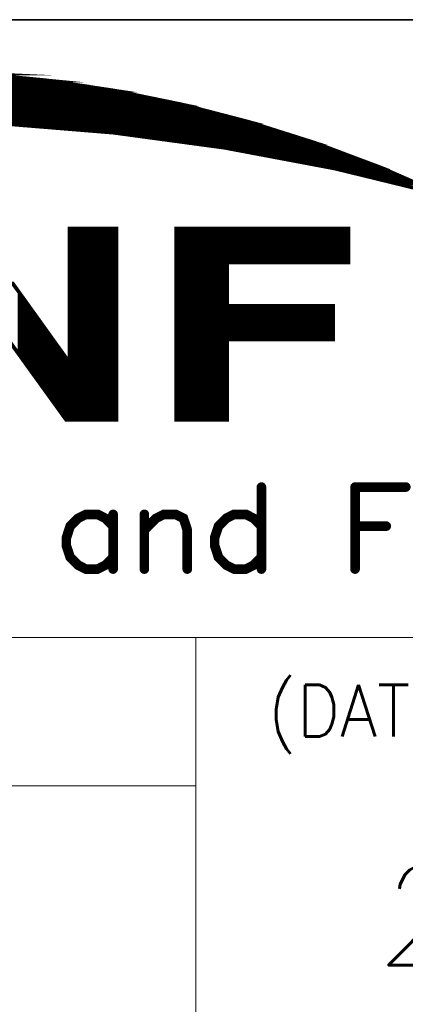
# Model space of a CAD drawing. Header units: millimetres. Extents: x 4065 to 8083, y -652 to 5416.
# Tile 205 of 256: x 5054.98 to 5063.53, y 4151.05 to 4172.84. Entities that reach past the tile are written whole.
import ezdxf
from ezdxf.enums import TextEntityAlignment as Align

# ---------------------------------------------------------------- set-up
doc = ezdxf.new("R2010")
doc.units = ezdxf.units.MM
doc.header["$LTSCALE"] = 0.8
doc.layers.get('0').update_dxf_attribs({"linetype": 'CONTINUOUS', "lineweight": 0})
doc.layers.add('2', color=3, linetype='CONTINUOUS', lineweight=0)
doc.styles.get("Standard").update_dxf_attribs({"font": 'romans.shx', "width": 0.8, "oblique": 5, "bigfont": 'whgtxt.shx'})

# ---------------------------------------------------------------- blocks, each defined once
blk = doc.blocks.new('SMOOTH_0$0254')
at = {"const_width": 0.0127}
blk.add_lwpolyline([(-0.00635, 0, 1), (0.00635, 0, 1)], format="xyb", close=True, dxfattribs=at)
blk = doc.blocks.new('SMOOTH_0$064516')
at = {"const_width": 0.0323}
blk.add_lwpolyline([(-0.0161, 0, 1), (0.0161, 0, 1)], format="xyb", close=True, dxfattribs=at)
blk = doc.blocks.new('logo')
at = {"color": 7}
for points, const_width in [([(-3437.009, 5348.907), (-3430.835, 5348.306), (-3424.695, 5347.387), (-3418.607, 5346.142), (-3412.596, 5344.579), (-3406.679, 5342.707), (-3400.866, 5340.526), (-3395.172, 5338.044), (-3404.927, 5340.423), (-3414.785, 5342.278), (-3424.738, 5343.626), (-3434.742, 5344.442)], 0.338), ([(-3426.843, 5347.574), (-3463.862, 5347.574)], 0.338), ([(-3463.778, 5347.743), (-3427.181, 5347.743)], 0.338), ([(-3470.624, 5346.391), (-3420.251, 5346.391)], 0.338), ([(-3421.603, 5346.729), (-3469.272, 5346.729)], 0.338), ([(-3474.343, 5345.546), (-3416.87, 5345.546)], 0.338), ([(-3418.222, 5345.884), (-3472.483, 5345.884)], 0.338), ([(-3416.194, 5345.376), (-3417.124, 5345.376)], 0.338), ([(-3476.202, 5344.954), (-3414.588, 5344.954)], 0.338), ([(-3475.526, 5345.207), (-3415.518, 5345.207)], 0.338), ([(-3430.731, 5344.362), (-3412.137, 5344.362)], 0.338), ([(-3411.63, 5344.193), (-3429.463, 5344.193)], 0.338), ([(-3411.123, 5344.024), (-3427.519, 5344.024)], 0.338), ([(-3410.616, 5343.855), (-3425.406, 5343.855)], 0.338), ([(-3409.263, 5343.348), (-3422.279, 5343.348)], 0.338), ([(-3408.587, 5343.179), (-3420.082, 5343.179)], 0.338), ([(-3407.911, 5343.01), (-3418.898, 5343.01)], 0.338), ([(-3406.39, 5342.503), (-3415.264, 5342.503)], 0.338), ([(-3405.037, 5341.996), (-3412.982, 5341.996)], 0.338), ([(-3411.63, 5341.827), (-3410.954, 5341.827)], 0.338), ([(-3404.53, 5341.827), (-3410.109, 5341.827)], 0.338), ([(-3404.192, 5341.658), (-3411.292, 5341.658)], 0.338), ([(-3403.685, 5341.489), (-3409.855, 5341.489)], 0.338), ([(-3402.84, 5341.151), (-3408.756, 5341.151)], 0.338), ([(-3402.333, 5340.982), (-3406.981, 5340.982)], 0.338), ([(-3403.178, 5341.32), (-3403.77, 5341.32)], 0.338), ([(-3401.995, 5340.813), (-3406.136, 5340.813)], 0.338), ([(-3403.516, 5340.305), (-3400.642, 5340.305)], 0.338), ([(-3400.304, 5340.136), (-3403.009, 5340.136)], 0.338), ([(-3402.417, 5340.644), (-3401.403, 5340.643)], 0.338), ([(-3399.797, 5339.967), (-3402.417, 5339.967)], 0.338), ([(-3399.29, 5339.798), (-3401.826, 5339.798)], 0.338), ([(-3399.121, 5339.629), (-3401.15, 5339.629)], 0.338), ([(-3398.783, 5339.46), (-3400.389, 5339.46)], 0.338), ([(-3398.276, 5339.291), (-3399.544, 5339.291)], 0.338), ([(-3398.952, 5339.122), (-3397.769, 5339.122)], 0.338), ([(-3428.449, 5334.981), (-3428.449, 5318.077)], 0.338), ([(-3428.195, 5334.981), (-3428.195, 5318.077)], 0.338), ([(-3427.942, 5334.981), (-3427.942, 5318.077)], 0.338), ([(-3427.688, 5334.981), (-3427.688, 5318.077)], 0.338), ([(-3427.435, 5334.981), (-3427.435, 5318.077)], 0.338), ([(-3427.181, 5334.981), (-3427.181, 5318.077)], 0.338), ([(-3426.928, 5334.981), (-3426.928, 5318.077)], 0.338), ([(-3426.674, 5334.981), (-3426.674, 5318.077)], 0.338), ([(-3426.421, 5334.981), (-3426.421, 5318.077)], 0.338), ([(-3426.167, 5334.981), (-3426.167, 5318.077)], 0.338), ([(-3425.913, 5334.981), (-3425.913, 5318.077)], 0.338), ([(-3425.66, 5334.981), (-3425.66, 5318.077)], 0.338), ([(-3425.406, 5334.981), (-3425.406, 5318.077)], 0.338), ([(-3425.153, 5334.981), (-3425.153, 5318.077)], 0.338), ([(-3424.899, 5334.981), (-3424.899, 5318.077)], 0.338), ([(-3424.646, 5334.981), (-3424.646, 5318.077)], 0.338), ([(-3419.067, 5334.896), (-3403.77, 5334.896)], 0.338), ([(-3419.067, 5334.643), (-3403.77, 5334.643)], 0.338), ([(-3419.067, 5334.389), (-3403.77, 5334.389)], 0.338), ([(-3419.067, 5334.136), (-3403.77, 5334.136)], 0.338), ([(-3419.067, 5333.882), (-3403.77, 5333.882)], 0.338), ([(-3419.067, 5333.628), (-3403.77, 5333.628)], 0.338), ([(-3419.067, 5333.375), (-3403.77, 5333.375)], 0.338), ([(-3419.067, 5333.121), (-3403.77, 5333.121)], 0.338), ([(-3419.067, 5332.868), (-3403.77, 5332.868)], 0.338), ([(-3419.067, 5332.614), (-3403.77, 5332.614)], 0.338), ([(-3419.067, 5332.361), (-3403.77, 5332.361)], 0.338), ([(-3419.067, 5332.107), (-3403.77, 5332.107)], 0.338), ([(-3419.067, 5331.769), (-3414.588, 5331.769)], 0.338), ([(-3419.067, 5331.515), (-3414.588, 5331.515)], 0.338), ([(-3419.067, 5331.262), (-3414.588, 5331.262)], 0.338), ([(-3419.067, 5331.008), (-3414.588, 5331.008)], 0.338), ([(-3419.067, 5330.755), (-3414.588, 5330.755)], 0.338), ([(-3419.067, 5330.501), (-3414.588, 5330.501)], 0.338), ([(-3419.067, 5330.248), (-3414.588, 5330.248)], 0.338), ([(-3419.067, 5329.994), (-3414.588, 5329.994)], 0.338), ([(-3419.067, 5329.741), (-3414.588, 5329.741)], 0.338), ([(-3419.067, 5329.487), (-3414.588, 5329.487)], 0.338), ([(-3433.098, 5329.149), (-3433.098, 5323.909)], 0.338), ([(-3432.844, 5328.811), (-3432.844, 5323.571)], 0.338), ([(-3419.067, 5329.233), (-3414.588, 5329.233)], 0.338), ([(-3419.067, 5328.98), (-3414.588, 5328.98)], 0.338), ([(-3419.067, 5328.726), (-3414.588, 5328.726)], 0.338), ([(-3432.59, 5328.473), (-3432.59, 5323.233)], 0.338), ([(-3432.337, 5328.135), (-3432.337, 5322.895)], 0.338), ([(-3419.067, 5328.473), (-3414.588, 5328.473)], 0.338), ([(-3419.067, 5328.219), (-3414.588, 5328.219)], 0.338), ([(-3419.067, 5327.797), (-3405.206, 5327.797)], 0.338), ([(-3418.983, 5328.05), (-3405.122, 5328.05)], 0.338), ([(-3432.083, 5327.712), (-3432.083, 5322.472)], 0.338), ([(-3431.83, 5327.374), (-3431.83, 5322.218)], 0.338), ([(-3431.576, 5326.951), (-3431.576, 5321.796)], 0.338), ([(-3419.067, 5327.543), (-3405.206, 5327.543)], 0.338), ([(-3419.067, 5327.29), (-3405.206, 5327.29)], 0.338), ([(-3419.067, 5327.036), (-3405.206, 5327.036)], 0.338), ([(-3431.323, 5326.613), (-3431.323, 5321.458)], 0.338), ([(-3431.069, 5326.275), (-3431.069, 5321.12)], 0.338), ([(-3430.816, 5326.022), (-3430.816, 5320.782)], 0.338), ([(-3419.067, 5326.782), (-3405.206, 5326.782)], 0.338), ([(-3419.067, 5326.529), (-3405.206, 5326.529)], 0.338), ([(-3419.067, 5326.275), (-3405.206, 5326.275)], 0.338), ([(-3419.067, 5326.022), (-3405.206, 5326.022)], 0.338), ([(-3430.562, 5325.599), (-3430.562, 5320.359)], 0.338), ([(-3430.308, 5325.261), (-3430.308, 5320.105)], 0.338), ([(-3419.067, 5325.768), (-3405.206, 5325.768)], 0.338), ([(-3419.067, 5325.515), (-3405.206, 5325.515)], 0.338), ([(-3419.067, 5325.261), (-3405.206, 5325.261)], 0.338), ([(-3430.055, 5324.923), (-3430.055, 5319.683)], 0.338), ([(-3429.801, 5324.585), (-3429.801, 5319.345)], 0.338), ([(-3429.548, 5324.247), (-3429.548, 5319.091)], 0.338), ([(-3419.067, 5324.923), (-3414.588, 5324.923)], 0.338), ([(-3419.067, 5324.669), (-3414.588, 5324.669)], 0.338), ([(-3419.067, 5324.416), (-3414.588, 5324.416)], 0.338), ([(-3429.294, 5323.824), (-3429.294, 5318.753)], 0.338), ([(-3429.041, 5323.571), (-3429.041, 5318.331)], 0.338), ([(-3419.067, 5324.162), (-3414.588, 5324.162)], 0.338), ([(-3419.067, 5323.909), (-3414.588, 5323.909)], 0.338), ([(-3419.067, 5323.655), (-3414.588, 5323.655)], 0.338), ([(-3419.067, 5323.402), (-3414.588, 5323.402)], 0.338), ([(-3428.787, 5323.148), (-3428.787, 5318.077)], 0.338), ([(-3428.618, 5317.993), (-3428.618, 5323.148)], 0.338), ([(-3419.067, 5323.148), (-3414.588, 5323.148)], 0.338), ([(-3419.067, 5322.895), (-3414.588, 5322.895)], 0.338), ([(-3419.067, 5322.641), (-3414.588, 5322.641)], 0.338), ([(-3419.067, 5322.387), (-3414.588, 5322.387)], 0.338), ([(-3419.067, 5322.134), (-3414.588, 5322.134)], 0.338), ([(-3419.067, 5321.88), (-3414.588, 5321.88)], 0.338), ([(-3419.067, 5321.627), (-3414.588, 5321.627)], 0.338), ([(-3419.067, 5321.373), (-3414.588, 5321.373)], 0.338), ([(-3419.067, 5321.12), (-3414.588, 5321.12)], 0.338), ([(-3419.067, 5320.866), (-3414.588, 5320.866)], 0.338), ([(-3419.067, 5320.613), (-3414.588, 5320.613)], 0.338), ([(-3419.067, 5320.359), (-3414.588, 5320.359)], 0.338), ([(-3419.067, 5320.105), (-3414.588, 5320.105)], 0.338), ([(-3419.067, 5319.852), (-3414.588, 5319.852)], 0.338), ([(-3419.067, 5319.598), (-3414.588, 5319.598)], 0.338), ([(-3419.067, 5319.345), (-3414.588, 5319.345)], 0.338), ([(-3419.067, 5319.091), (-3414.588, 5319.091)], 0.338), ([(-3419.067, 5318.838), (-3414.588, 5318.838)], 0.338), ([(-3419.067, 5318.584), (-3414.588, 5318.584)], 0.338), ([(-3419.067, 5318.331), (-3414.588, 5318.331)], 0.338), ([(-3419.067, 5318.077), (-3414.588, 5318.077)], 0.338), ([(-3411.479, 5311.965), (-3411.479, 5304.641)], 0.859), ([(-3403.107, 5311.965), (-3398.573, 5311.965)], 0.859), ([(-3403.107, 5311.965), (-3403.107, 5304.641)], 0.859), ([(-3424.738, 5308.479), (-3425.433, 5309.175), (-3426.129, 5309.527), (-3427.176, 5309.527), (-3427.872, 5309.175), (-3428.576, 5308.479), (-3428.92, 5307.431), (-3428.92, 5306.736), (-3428.576, 5305.688), (-3427.872, 5304.993), (-3427.176, 5304.641), (-3426.129, 5304.641), (-3425.433, 5304.993), (-3424.738, 5305.688)], 0.859), ([(-3424.738, 5309.527), (-3424.738, 5304.641)], 0.859), ([(-3421.947, 5308.127), (-3420.899, 5309.175), (-3420.204, 5309.527), (-3419.156, 5309.527), (-3418.452, 5309.175), (-3418.109, 5308.127), (-3418.109, 5304.641)], 0.859), ([(-3421.947, 5309.527), (-3421.947, 5304.641)], 0.859), ([(-3411.479, 5308.479), (-3412.175, 5309.175), (-3412.87, 5309.527), (-3413.918, 5309.527), (-3414.622, 5309.175), (-3415.318, 5308.479), (-3415.661, 5307.431), (-3415.661, 5306.736), (-3415.318, 5305.688), (-3414.622, 5304.993), (-3413.918, 5304.641), (-3412.87, 5304.641), (-3412.175, 5304.993), (-3411.479, 5305.688)], 0.859), ([(-3403.107, 5308.479), (-3400.316, 5308.479)], 0.859)]:
    blk.add_lwpolyline(points, dxfattribs=dict(at, const_width=const_width))
at = {"color": 7, "const_width": 0.338}
for points in [[(-3455.617, 5348.761), (-3453.313, 5348.898), (-3437.009, 5348.898), (-3435.598, 5348.761)], [(-3453.313, 5348.898), (-3449.426, 5349.13), (-3442.09, 5349.13), (-3437.017, 5348.898)], [(-3465.91, 5347.379), (-3461.851, 5348.057), (-3429.228, 5348.057), (-3424.695, 5347.379)], [(-3461.782, 5348.065), (-3459.73, 5348.297), (-3430.835, 5348.297), (-3429.285, 5348.065)], [(-3459.73, 5348.297), (-3455.626, 5348.761), (-3435.597, 5348.761), (-3430.835, 5348.297)], [(-3461.791, 5348.057), (-3461.791, 5348.066), (-3429.285, 5348.065), (-3429.228, 5348.057)], [(-3467.914, 5347.044), (-3465.91, 5347.379), (-3424.695, 5347.379), (-3423.06, 5347.044)], [(-3472.036, 5346.133), (-3467.922, 5347.044), (-3423.06, 5347.044), (-3418.615, 5346.133)], [(-3477.436, 5344.751), (-3473.976, 5345.704), (-3416.958, 5345.704), (-3413.297, 5344.751)], [(-3473.976, 5345.704), (-3472.036, 5346.133), (-3418.607, 5346.133), (-3416.958, 5345.704)], [(-3438.577, 5344.571), (-3444.771, 5344.751), (-3413.297, 5344.751), (-3412.604, 5344.571)], [(-3434.742, 5344.459), (-3438.577, 5344.571), (-3412.604, 5344.571), (-3412.251, 5344.459)], [(-3424.738, 5343.635), (-3434.733, 5344.459), (-3412.251, 5344.459), (-3409.642, 5343.635)], [(-3417.781, 5342.699), (-3424.729, 5343.635), (-3409.642, 5343.635), (-3406.679, 5342.699)], [(-3414.785, 5342.295), (-3417.781, 5342.699), (-3406.679, 5342.699), (-3405.603, 5342.295)], [(-3405.382, 5340.517), (-3414.785, 5342.295), (-3405.603, 5342.295), (-3400.866, 5340.517)], [(-3404.927, 5340.432), (-3405.382, 5340.517), (-3400.866, 5340.517), (-3400.669, 5340.432)], [(-3395.275, 5338.079), (-3404.919, 5340.432), (-3400.669, 5340.432), (-3395.275, 5338.079)], [(-3428.645, 5323.137), (-3428.645, 5335.065), (-3424.454, 5335.065), (-3424.454, 5323.137)], [(-3419.096, 5332.033), (-3419.096, 5335.065), (-3403.708, 5335.065), (-3403.708, 5332.033)], [(-3419.096, 5328.152), (-3419.096, 5332.033), (-3414.562, 5332.033), (-3414.562, 5328.152)], [(-3432.669, 5323.137), (-3437.721, 5330.136), (-3433.703, 5330.136), (-3428.679, 5323.137)], [(-3419.096, 5325.147), (-3419.096, 5328.152), (-3405.065, 5328.152), (-3405.065, 5325.147)], [(-3419.096, 5317.968), (-3419.096, 5325.147), (-3414.562, 5325.147), (-3414.562, 5317.968)], [(-3428.937, 5317.968), (-3432.669, 5323.137), (-3424.454, 5323.137), (-3424.454, 5317.968)]]:
    blk.add_lwpolyline(points, close=True, dxfattribs=at)
at = {"color": 7, "xscale": 13.31, "yscale": 13.31, "zscale": 13.31}
for name, p in [('SMOOTH_0$0254', (-3430.835, 5348.306)), ('SMOOTH_0$0254', (-3430.835, 5348.297)), ('SMOOTH_0$0254', (-3430.835, 5348.297)), ('SMOOTH_0$0254', (-3429.285, 5348.065)), ('SMOOTH_0$0254', (-3429.285, 5348.065)), ('SMOOTH_0$0254', (-3429.228, 5348.057)), ('SMOOTH_0$0254', (-3429.228, 5348.057)), ('SMOOTH_0$0254', (-3427.181, 5347.743)), ('SMOOTH_0$0254', (-3426.843, 5347.574)), ('SMOOTH_0$0254', (-3424.695, 5347.387)), ('SMOOTH_0$0254', (-3424.695, 5347.379)), ('SMOOTH_0$0254', (-3424.695, 5347.379)), ('SMOOTH_0$0254', (-3423.06, 5347.044)), ('SMOOTH_0$0254', (-3423.06, 5347.044)), ('SMOOTH_0$0254', (-3421.603, 5346.729)), ('SMOOTH_0$0254', (-3420.251, 5346.391)), ('SMOOTH_0$0254', (-3418.615, 5346.133)), ('SMOOTH_0$0254', (-3418.607, 5346.142)), ('SMOOTH_0$0254', (-3418.607, 5346.133)), ('SMOOTH_0$0254', (-3418.222, 5345.884)), ('SMOOTH_0$0254', (-3417.124, 5345.376)), ('SMOOTH_0$0254', (-3416.958, 5345.704)), ('SMOOTH_0$0254', (-3416.958, 5345.704)), ('SMOOTH_0$0254', (-3416.87, 5345.546)), ('SMOOTH_0$0254', (-3416.194, 5345.376)), ('SMOOTH_0$0254', (-3415.518, 5345.207)), ('SMOOTH_0$0254', (-3414.588, 5344.954)), ('SMOOTH_0$0254', (-3413.297, 5344.751)), ('SMOOTH_0$0254', (-3413.297, 5344.751)), ('SMOOTH_0$0254', (-3412.604, 5344.571)), ('SMOOTH_0$0254', (-3412.604, 5344.571)), ('SMOOTH_0$0254', (-3412.596, 5344.579)), ('SMOOTH_0$0254', (-3412.251, 5344.459)), ('SMOOTH_0$0254', (-3412.251, 5344.459)), ('SMOOTH_0$0254', (-3430.731, 5344.362)), ('SMOOTH_0$0254', (-3429.463, 5344.193)), ('SMOOTH_0$0254', (-3427.519, 5344.024)), ('SMOOTH_0$0254', (-3425.406, 5343.855)), ('SMOOTH_0$0254', (-3424.738, 5343.635)), ('SMOOTH_0$0254', (-3424.738, 5343.626)), ('SMOOTH_0$0254', (-3424.729, 5343.635)), ('SMOOTH_0$0254', (-3412.137, 5344.362)), ('SMOOTH_0$0254', (-3411.63, 5344.193)), ('SMOOTH_0$0254', (-3411.123, 5344.024)), ('SMOOTH_0$0254', (-3410.616, 5343.855)), ('SMOOTH_0$0254', (-3409.642, 5343.635)), ('SMOOTH_0$0254', (-3409.642, 5343.635)), ('SMOOTH_0$0254', (-3422.279, 5343.348)), ('SMOOTH_0$0254', (-3420.082, 5343.179)), ('SMOOTH_0$0254', (-3418.898, 5343.01)), ('SMOOTH_0$0254', (-3417.781, 5342.699)), ('SMOOTH_0$0254', (-3417.781, 5342.699)), ('SMOOTH_0$0254', (-3409.263, 5343.348)), ('SMOOTH_0$0254', (-3408.587, 5343.179)), ('SMOOTH_0$0254', (-3407.911, 5343.01)), ('SMOOTH_0$0254', (-3406.679, 5342.707)), ('SMOOTH_0$0254', (-3406.679, 5342.699)), ('SMOOTH_0$0254', (-3406.679, 5342.699)), ('SMOOTH_0$0254', (-3415.264, 5342.503)), ('SMOOTH_0$0254', (-3414.785, 5342.295)), ('SMOOTH_0$0254', (-3414.785, 5342.295)), ('SMOOTH_0$0254', (-3414.785, 5342.278)), ('SMOOTH_0$0254', (-3412.982, 5341.996)), ('SMOOTH_0$0254', (-3411.63, 5341.827)), ('SMOOTH_0$0254', (-3410.954, 5341.827)), ('SMOOTH_0$0254', (-3410.109, 5341.827)), ('SMOOTH_0$0254', (-3406.39, 5342.503)), ('SMOOTH_0$0254', (-3405.603, 5342.295)), ('SMOOTH_0$0254', (-3405.603, 5342.295)), ('SMOOTH_0$0254', (-3405.037, 5341.996)), ('SMOOTH_0$0254', (-3404.53, 5341.827)), ('SMOOTH_0$0254', (-3411.292, 5341.658)), ('SMOOTH_0$0254', (-3409.855, 5341.489)), ('SMOOTH_0$0254', (-3408.756, 5341.151)), ('SMOOTH_0$0254', (-3406.981, 5340.982)), ('SMOOTH_0$0254', (-3404.192, 5341.658)), ('SMOOTH_0$0254', (-3403.77, 5341.32)), ('SMOOTH_0$0254', (-3403.685, 5341.489)), ('SMOOTH_0$0254', (-3403.178, 5341.32)), ('SMOOTH_0$0254', (-3402.84, 5341.151)), ('SMOOTH_0$0254', (-3402.333, 5340.982)), ('SMOOTH_0$0254', (-3406.136, 5340.813)), ('SMOOTH_0$0254', (-3405.382, 5340.517)), ('SMOOTH_0$0254', (-3405.382, 5340.517)), ('SMOOTH_0$0254', (-3404.927, 5340.432)), ('SMOOTH_0$0254', (-3404.927, 5340.423)), ('SMOOTH_0$0254', (-3404.919, 5340.432)), ('SMOOTH_0$0254', (-3403.516, 5340.305)), ('SMOOTH_0$0254', (-3403.009, 5340.136)), ('SMOOTH_0$0254', (-3402.417, 5340.644)), ('SMOOTH_0$0254', (-3401.995, 5340.813)), ('SMOOTH_0$0254', (-3401.403, 5340.643)), ('SMOOTH_0$0254', (-3400.866, 5340.526)), ('SMOOTH_0$0254', (-3400.866, 5340.517)), ('SMOOTH_0$0254', (-3400.866, 5340.517)), ('SMOOTH_0$0254', (-3400.669, 5340.432)), ('SMOOTH_0$0254', (-3400.669, 5340.432)), ('SMOOTH_0$0254', (-3400.642, 5340.305)), ('SMOOTH_0$0254', (-3400.304, 5340.136)), ('SMOOTH_0$0254', (-3402.417, 5339.967)), ('SMOOTH_0$0254', (-3401.826, 5339.798)), ('SMOOTH_0$0254', (-3401.15, 5339.629)), ('SMOOTH_0$0254', (-3400.389, 5339.46)), ('SMOOTH_0$0254', (-3399.797, 5339.967)), ('SMOOTH_0$0254', (-3399.544, 5339.291)), ('SMOOTH_0$0254', (-3399.29, 5339.798)), ('SMOOTH_0$0254', (-3399.121, 5339.629)), ('SMOOTH_0$0254', (-3398.783, 5339.46)), ('SMOOTH_0$0254', (-3398.952, 5339.122)), ('SMOOTH_0$0254', (-3428.645, 5335.065)), ('SMOOTH_0$0254', (-3428.449, 5334.981)), ('SMOOTH_0$0254', (-3428.195, 5334.981)), ('SMOOTH_0$0254', (-3427.942, 5334.981)), ('SMOOTH_0$0254', (-3427.688, 5334.981)), ('SMOOTH_0$0254', (-3427.435, 5334.981)), ('SMOOTH_0$0254', (-3427.181, 5334.981)), ('SMOOTH_0$0254', (-3426.928, 5334.981)), ('SMOOTH_0$0254', (-3426.674, 5334.981)), ('SMOOTH_0$0254', (-3426.421, 5334.981)), ('SMOOTH_0$0254', (-3426.167, 5334.981)), ('SMOOTH_0$0254', (-3425.913, 5334.981)), ('SMOOTH_0$0254', (-3425.66, 5334.981)), ('SMOOTH_0$0254', (-3425.406, 5334.981)), ('SMOOTH_0$0254', (-3425.153, 5334.981)), ('SMOOTH_0$0254', (-3424.899, 5334.981)), ('SMOOTH_0$0254', (-3424.646, 5334.981)), ('SMOOTH_0$0254', (-3424.454, 5335.065)), ('SMOOTH_0$0254', (-3419.096, 5335.065)), ('SMOOTH_0$0254', (-3419.067, 5334.896)), ('SMOOTH_0$0254', (-3403.77, 5334.896)), ('SMOOTH_0$0254', (-3403.708, 5335.065)), ('SMOOTH_0$0254', (-3419.067, 5334.643)), ('SMOOTH_0$0254', (-3419.067, 5334.389)), ('SMOOTH_0$0254', (-3419.067, 5334.136)), ('SMOOTH_0$0254', (-3419.067, 5333.882)), ('SMOOTH_0$0254', (-3403.77, 5334.643)), ('SMOOTH_0$0254', (-3403.77, 5334.389)), ('SMOOTH_0$0254', (-3403.77, 5334.136)), ('SMOOTH_0$0254', (-3403.77, 5333.882)), ('SMOOTH_0$0254', (-3419.067, 5333.628)), ('SMOOTH_0$0254', (-3419.067, 5333.375)), ('SMOOTH_0$0254', (-3419.067, 5333.121)), ('SMOOTH_0$0254', (-3403.77, 5333.628)), ('SMOOTH_0$0254', (-3403.77, 5333.375)), ('SMOOTH_0$0254', (-3403.77, 5333.121)), ('SMOOTH_0$0254', (-3419.067, 5332.868)), ('SMOOTH_0$0254', (-3419.067, 5332.614)), ('SMOOTH_0$0254', (-3419.067, 5332.361)), ('SMOOTH_0$0254', (-3403.77, 5332.868)), ('SMOOTH_0$0254', (-3403.77, 5332.614)), ('SMOOTH_0$0254', (-3403.77, 5332.361)), ('SMOOTH_0$0254', (-3419.096, 5332.033)), ('SMOOTH_0$0254', (-3419.096, 5332.033)), ('SMOOTH_0$0254', (-3419.067, 5332.107)), ('SMOOTH_0$0254', (-3419.067, 5331.769)), ('SMOOTH_0$0254', (-3419.067, 5331.515)), ('SMOOTH_0$0254', (-3419.067, 5331.262)), ('SMOOTH_0$0254', (-3414.588, 5331.769)), ('SMOOTH_0$0254', (-3414.588, 5331.515)), ('SMOOTH_0$0254', (-3414.588, 5331.262)), ('SMOOTH_0$0254', (-3414.562, 5332.033)), ('SMOOTH_0$0254', (-3403.77, 5332.107)), ('SMOOTH_0$0254', (-3403.708, 5332.033)), ('SMOOTH_0$0254', (-3419.067, 5331.008)), ('SMOOTH_0$0254', (-3419.067, 5330.755)), ('SMOOTH_0$0254', (-3419.067, 5330.501)), ('SMOOTH_0$0254', (-3414.588, 5331.008)), ('SMOOTH_0$0254', (-3414.588, 5330.755)), ('SMOOTH_0$0254', (-3414.588, 5330.501)), ('SMOOTH_0$0254', (-3419.067, 5330.248)), ('SMOOTH_0$0254', (-3419.067, 5329.994)), ('SMOOTH_0$0254', (-3419.067, 5329.741)), ('SMOOTH_0$0254', (-3419.067, 5329.487)), ('SMOOTH_0$0254', (-3414.588, 5330.248)), ('SMOOTH_0$0254', (-3414.588, 5329.994)), ('SMOOTH_0$0254', (-3414.588, 5329.741)), ('SMOOTH_0$0254', (-3414.588, 5329.487)), ('SMOOTH_0$0254', (-3433.098, 5329.149)), ('SMOOTH_0$0254', (-3432.844, 5328.811)), ('SMOOTH_0$0254', (-3419.067, 5329.233)), ('SMOOTH_0$0254', (-3419.067, 5328.98)), ('SMOOTH_0$0254', (-3419.067, 5328.726)), ('SMOOTH_0$0254', (-3414.588, 5329.233)), ('SMOOTH_0$0254', (-3414.588, 5328.98)), ('SMOOTH_0$0254', (-3414.588, 5328.726)), ('SMOOTH_0$0254', (-3432.59, 5328.473)), ('SMOOTH_0$0254', (-3432.337, 5328.135)), ('SMOOTH_0$0254', (-3419.096, 5328.152)), ('SMOOTH_0$0254', (-3419.096, 5328.152)), ('SMOOTH_0$0254', (-3419.067, 5328.473)), ('SMOOTH_0$0254', (-3419.067, 5328.219)), ('SMOOTH_0$0254', (-3419.067, 5327.797)), ('SMOOTH_0$0254', (-3418.983, 5328.05)), ('SMOOTH_0$0254', (-3414.588, 5328.473)), ('SMOOTH_0$0254', (-3414.588, 5328.219)), ('SMOOTH_0$0254', (-3414.562, 5328.152)), ('SMOOTH_0$0254', (-3405.206, 5327.797)), ('SMOOTH_0$0254', (-3405.122, 5328.05)), ('SMOOTH_0$0254', (-3405.065, 5328.152)), ('SMOOTH_0$0254', (-3432.083, 5327.712)), ('SMOOTH_0$0254', (-3431.83, 5327.374)), ('SMOOTH_0$0254', (-3431.576, 5326.951)), ('SMOOTH_0$0254', (-3419.067, 5327.543)), ('SMOOTH_0$0254', (-3419.067, 5327.29)), ('SMOOTH_0$0254', (-3419.067, 5327.036)), ('SMOOTH_0$0254', (-3405.206, 5327.543)), ('SMOOTH_0$0254', (-3405.206, 5327.29)), ('SMOOTH_0$0254', (-3405.206, 5327.036)), ('SMOOTH_0$0254', (-3431.323, 5326.613)), ('SMOOTH_0$0254', (-3431.069, 5326.275)), ('SMOOTH_0$0254', (-3430.816, 5326.022)), ('SMOOTH_0$0254', (-3419.067, 5326.782)), ('SMOOTH_0$0254', (-3419.067, 5326.529)), ('SMOOTH_0$0254', (-3419.067, 5326.275)), ('SMOOTH_0$0254', (-3419.067, 5326.022)), ('SMOOTH_0$0254', (-3405.206, 5326.782)), ('SMOOTH_0$0254', (-3405.206, 5326.529)), ('SMOOTH_0$0254', (-3405.206, 5326.275)), ('SMOOTH_0$0254', (-3405.206, 5326.022)), ('SMOOTH_0$0254', (-3430.562, 5325.599)), ('SMOOTH_0$0254', (-3430.308, 5325.261)), ('SMOOTH_0$0254', (-3419.096, 5325.147)), ('SMOOTH_0$0254', (-3419.096, 5325.147)), ('SMOOTH_0$0254', (-3419.067, 5325.768)), ('SMOOTH_0$0254', (-3419.067, 5325.515)), ('SMOOTH_0$0254', (-3419.067, 5325.261)), ('SMOOTH_0$0254', (-3414.562, 5325.147)), ('SMOOTH_0$0254', (-3405.206, 5325.768)), ('SMOOTH_0$0254', (-3405.206, 5325.515)), ('SMOOTH_0$0254', (-3405.206, 5325.261)), ('SMOOTH_0$0254', (-3405.065, 5325.147)), ('SMOOTH_0$0254', (-3430.055, 5324.923)), ('SMOOTH_0$0254', (-3429.801, 5324.585)), ('SMOOTH_0$0254', (-3429.548, 5324.247)), ('SMOOTH_0$0254', (-3419.067, 5324.923)), ('SMOOTH_0$0254', (-3419.067, 5324.669)), ('SMOOTH_0$0254', (-3419.067, 5324.416)), ('SMOOTH_0$0254', (-3414.588, 5324.923)), ('SMOOTH_0$0254', (-3414.588, 5324.669)), ('SMOOTH_0$0254', (-3414.588, 5324.416)), ('SMOOTH_0$0254', (-3433.098, 5323.909)), ('SMOOTH_0$0254', (-3432.844, 5323.571)), ('SMOOTH_0$0254', (-3429.294, 5323.824)), ('SMOOTH_0$0254', (-3429.041, 5323.571)), ('SMOOTH_0$0254', (-3419.067, 5324.162)), ('SMOOTH_0$0254', (-3419.067, 5323.909)), ('SMOOTH_0$0254', (-3419.067, 5323.655)), ('SMOOTH_0$0254', (-3419.067, 5323.402)), ('SMOOTH_0$0254', (-3414.588, 5324.162)), ('SMOOTH_0$0254', (-3414.588, 5323.909)), ('SMOOTH_0$0254', (-3414.588, 5323.655)), ('SMOOTH_0$0254', (-3414.588, 5323.402)), ('SMOOTH_0$0254', (-3432.669, 5323.137)), ('SMOOTH_0$0254', (-3432.669, 5323.137)), ('SMOOTH_0$0254', (-3432.59, 5323.233)), ('SMOOTH_0$0254', (-3432.337, 5322.895)), ('SMOOTH_0$0254', (-3432.083, 5322.472)), ('SMOOTH_0$0254', (-3428.787, 5323.148)), ('SMOOTH_0$0254', (-3428.679, 5323.137)), ('SMOOTH_0$0254', (-3428.645, 5323.137)), ('SMOOTH_0$0254', (-3428.618, 5323.148)), ('SMOOTH_0$0254', (-3424.454, 5323.137)), ('SMOOTH_0$0254', (-3424.454, 5323.137)), ('SMOOTH_0$0254', (-3419.067, 5323.148)), ('SMOOTH_0$0254', (-3419.067, 5322.895)), ('SMOOTH_0$0254', (-3419.067, 5322.641)), ('SMOOTH_0$0254', (-3414.588, 5323.148)), ('SMOOTH_0$0254', (-3414.588, 5322.895)), ('SMOOTH_0$0254', (-3414.588, 5322.641)), ('SMOOTH_0$0254', (-3431.83, 5322.218)), ('SMOOTH_0$0254', (-3431.576, 5321.796)), ('SMOOTH_0$0254', (-3419.067, 5322.387)), ('SMOOTH_0$0254', (-3419.067, 5322.134)), ('SMOOTH_0$0254', (-3419.067, 5321.88)), ('SMOOTH_0$0254', (-3419.067, 5321.627)), ('SMOOTH_0$0254', (-3414.588, 5322.387)), ('SMOOTH_0$0254', (-3414.588, 5322.134)), ('SMOOTH_0$0254', (-3414.588, 5321.88)), ('SMOOTH_0$0254', (-3414.588, 5321.627)), ('SMOOTH_0$0254', (-3431.323, 5321.458)), ('SMOOTH_0$0254', (-3431.069, 5321.12)), ('SMOOTH_0$0254', (-3430.816, 5320.782)), ('SMOOTH_0$0254', (-3419.067, 5321.373)), ('SMOOTH_0$0254', (-3419.067, 5321.12)), ('SMOOTH_0$0254', (-3419.067, 5320.866)), ('SMOOTH_0$0254', (-3414.588, 5321.373)), ('SMOOTH_0$0254', (-3414.588, 5321.12)), ('SMOOTH_0$0254', (-3414.588, 5320.866)), ('SMOOTH_0$0254', (-3430.562, 5320.359)), ('SMOOTH_0$0254', (-3430.308, 5320.105)), ('SMOOTH_0$0254', (-3419.067, 5320.613)), ('SMOOTH_0$0254', (-3419.067, 5320.359)), ('SMOOTH_0$0254', (-3419.067, 5320.105)), ('SMOOTH_0$0254', (-3419.067, 5319.852)), ('SMOOTH_0$0254', (-3414.588, 5320.613)), ('SMOOTH_0$0254', (-3414.588, 5320.359)), ('SMOOTH_0$0254', (-3414.588, 5320.105)), ('SMOOTH_0$0254', (-3414.588, 5319.852)), ('SMOOTH_0$0254', (-3430.055, 5319.683)), ('SMOOTH_0$0254', (-3429.801, 5319.345)), ('SMOOTH_0$0254', (-3429.548, 5319.091)), ('SMOOTH_0$0254', (-3419.067, 5319.598)), ('SMOOTH_0$0254', (-3419.067, 5319.345)), ('SMOOTH_0$0254', (-3419.067, 5319.091)), ('SMOOTH_0$0254', (-3414.588, 5319.598)), ('SMOOTH_0$0254', (-3414.588, 5319.345)), ('SMOOTH_0$0254', (-3414.588, 5319.091)), ('SMOOTH_0$0254', (-3429.294, 5318.753)), ('SMOOTH_0$0254', (-3429.041, 5318.331)), ('SMOOTH_0$0254', (-3428.787, 5318.077)), ('SMOOTH_0$0254', (-3428.449, 5318.077)), ('SMOOTH_0$0254', (-3428.195, 5318.077)), ('SMOOTH_0$0254', (-3427.942, 5318.077)), ('SMOOTH_0$0254', (-3427.688, 5318.077)), ('SMOOTH_0$0254', (-3427.435, 5318.077)), ('SMOOTH_0$0254', (-3427.181, 5318.077)), ('SMOOTH_0$0254', (-3426.928, 5318.077)), ('SMOOTH_0$0254', (-3426.674, 5318.077)), ('SMOOTH_0$0254', (-3426.421, 5318.077)), ('SMOOTH_0$0254', (-3426.167, 5318.077)), ('SMOOTH_0$0254', (-3425.913, 5318.077)), ('SMOOTH_0$0254', (-3425.66, 5318.077)), ('SMOOTH_0$0254', (-3425.406, 5318.077)), ('SMOOTH_0$0254', (-3425.153, 5318.077)), ('SMOOTH_0$0254', (-3424.899, 5318.077)), ('SMOOTH_0$0254', (-3424.646, 5318.077)), ('SMOOTH_0$0254', (-3419.067, 5318.838)), ('SMOOTH_0$0254', (-3419.067, 5318.584)), ('SMOOTH_0$0254', (-3419.067, 5318.331)), ('SMOOTH_0$0254', (-3419.067, 5318.077)), ('SMOOTH_0$0254', (-3414.588, 5318.838)), ('SMOOTH_0$0254', (-3414.588, 5318.584)), ('SMOOTH_0$0254', (-3414.588, 5318.331)), ('SMOOTH_0$0254', (-3414.588, 5318.077)), ('SMOOTH_0$0254', (-3428.937, 5317.968)), ('SMOOTH_0$0254', (-3428.618, 5317.993)), ('SMOOTH_0$0254', (-3424.454, 5317.968)), ('SMOOTH_0$0254', (-3419.096, 5317.968)), ('SMOOTH_0$0254', (-3414.562, 5317.968)), ('SMOOTH_0$064516', (-3411.479, 5311.965)), ('SMOOTH_0$064516', (-3403.107, 5311.965)), ('SMOOTH_0$064516', (-3403.107, 5311.965)), ('SMOOTH_0$064516', (-3398.573, 5311.965)), ('SMOOTH_0$064516', (-3427.872, 5309.175)), ('SMOOTH_0$064516', (-3427.176, 5309.527)), ('SMOOTH_0$064516', (-3426.129, 5309.527)), ('SMOOTH_0$064516', (-3425.433, 5309.175)), ('SMOOTH_0$064516', (-3424.738, 5309.527)), ('SMOOTH_0$064516', (-3421.947, 5309.527)), ('SMOOTH_0$064516', (-3420.899, 5309.175)), ('SMOOTH_0$064516', (-3420.204, 5309.527)), ('SMOOTH_0$064516', (-3419.156, 5309.527)), ('SMOOTH_0$064516', (-3418.452, 5309.175)), ('SMOOTH_0$064516', (-3414.622, 5309.175)), ('SMOOTH_0$064516', (-3413.918, 5309.527)), ('SMOOTH_0$064516', (-3412.87, 5309.527)), ('SMOOTH_0$064516', (-3412.175, 5309.175)), ('SMOOTH_0$064516', (-3428.576, 5308.479)), ('SMOOTH_0$064516', (-3424.738, 5308.479)), ('SMOOTH_0$064516', (-3421.947, 5308.127)), ('SMOOTH_0$064516', (-3418.109, 5308.127)), ('SMOOTH_0$064516', (-3415.318, 5308.479)), ('SMOOTH_0$064516', (-3411.479, 5308.479)), ('SMOOTH_0$064516', (-3403.107, 5308.479)), ('SMOOTH_0$064516', (-3400.316, 5308.479)), ('SMOOTH_0$064516', (-3428.92, 5307.431)), ('SMOOTH_0$064516', (-3415.661, 5307.431)), ('SMOOTH_0$064516', (-3428.92, 5306.736)), ('SMOOTH_0$064516', (-3415.661, 5306.736)), ('SMOOTH_0$064516', (-3428.576, 5305.688)), ('SMOOTH_0$064516', (-3424.738, 5305.688)), ('SMOOTH_0$064516', (-3415.318, 5305.688)), ('SMOOTH_0$064516', (-3411.479, 5305.688)), ('SMOOTH_0$064516', (-3427.872, 5304.993)), ('SMOOTH_0$064516', (-3427.176, 5304.641)), ('SMOOTH_0$064516', (-3426.129, 5304.641)), ('SMOOTH_0$064516', (-3425.433, 5304.993)), ('SMOOTH_0$064516', (-3424.738, 5304.641)), ('SMOOTH_0$064516', (-3421.947, 5304.641)), ('SMOOTH_0$064516', (-3418.109, 5304.641)), ('SMOOTH_0$064516', (-3414.622, 5304.993)), ('SMOOTH_0$064516', (-3413.918, 5304.641)), ('SMOOTH_0$064516', (-3412.87, 5304.641)), ('SMOOTH_0$064516', (-3412.175, 5304.993)), ('SMOOTH_0$064516', (-3411.479, 5304.641)), ('SMOOTH_0$064516', (-3403.107, 5304.641))]:
    blk.add_blockref(name, p, dxfattribs=at)

msp = doc.modelspace()

# ---------------------------------------------------------------- linework, layer by layer
at = {"color": 7, "linetype": 'Continuous', "lineweight": 35}
msp.add_line((5014.595, 4172.838), (5090.054, 4172.838), dxfattribs=at)
at = {"color": 7, "linetype": 'Continuous'}
for p, q in [((5014.595, 4159.168), (5090.054, 4159.168)), ((5058.886, 4129.64), (5058.886, 4159.168)), ((5014.595, 4155.887), (5058.886, 4155.887))]:
    msp.add_line(p, q, dxfattribs=at)

# ---------------------------------------------------------------- block references
at = {"color": 3, "linetype": 'Continuous', "xscale": 0.2477402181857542, "yscale": 0.2477402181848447, "zscale": 0.2477402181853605}
msp.add_blockref('logo', (5905.499, 2846.508), dxfattribs=at)

# ---------------------------------------------------------------- texts
at = {"color": 7, "linetype": 'Continuous', "width": 0.933333}
msp.add_text('(DATE)', height=1.1408, dxfattribs=at).set_placement((5060.483, 4158.116), align=Align.TOP_LEFT)
at = {"layer": '2', "oblique": 5}
msp.add_text('2015-09-17', height=2.2157, dxfattribs=at).set_placement((5062.871, 4151.918))

doc.saveas('drawing.dxf')
